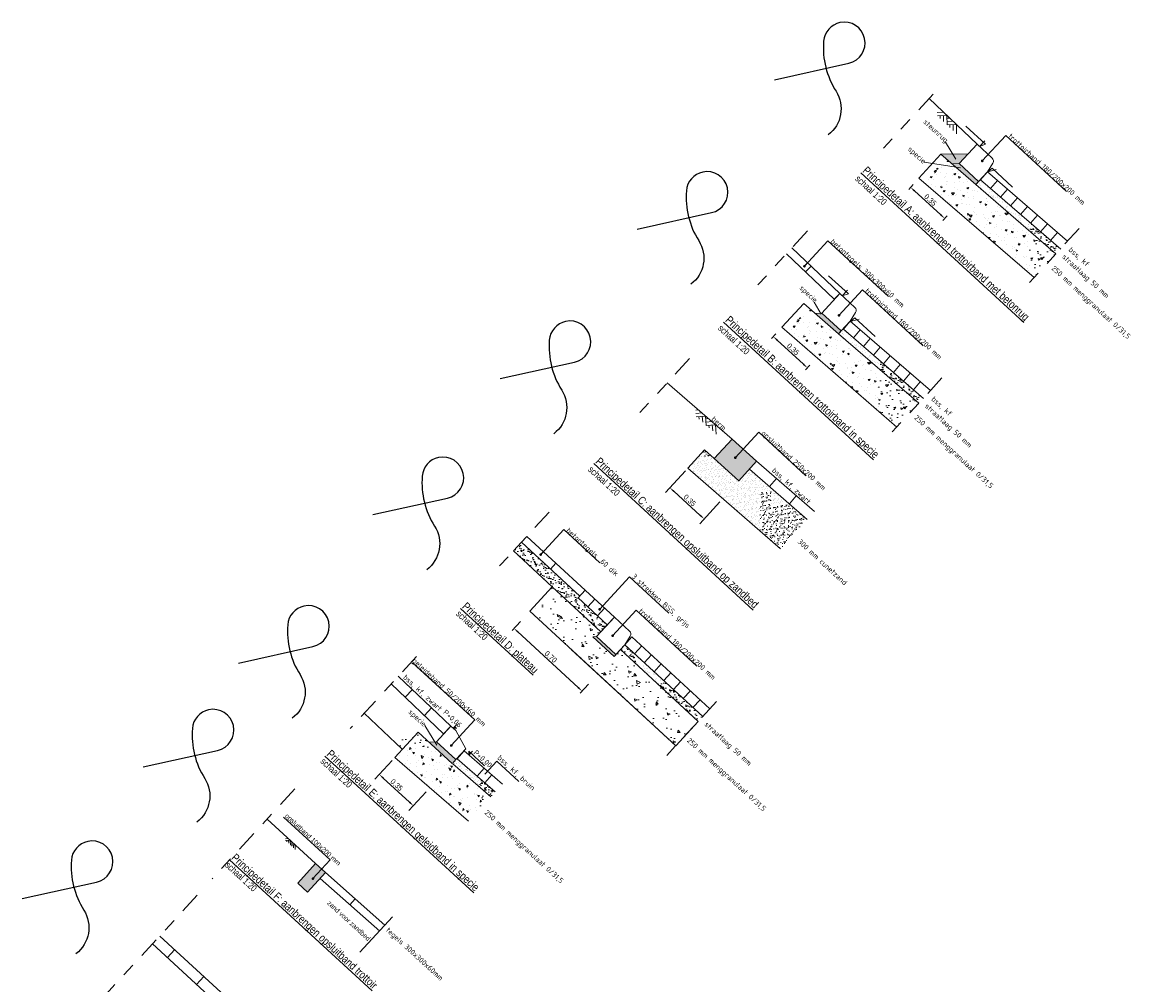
# Model space of a CAD drawing. Header units: metres. Extents: x 111546 to 149831, y 498798 to 507863.
# Tile 69 of 256: x 113059 to 113067, y 500824 to 500831. Entities that reach past the tile are written whole.
import ezdxf

# ---------------------------------------------------------------- set-up
doc = ezdxf.new("R2010")
doc.units = ezdxf.units.M
for name, pattern in [('CENTER', [50.8, 31.75, -6.35, 6.35, -6.35]), ('DASHDOT', [25.4, 12.7, -6.35, 0, -6.35]), ('DASHED', [19.05, 12.7, -6.35])]:
    doc.linetypes.add(name, pattern=pattern)
for name, color, linetype, lineweight in [('0-details-principe', 7, 'Continuous', 15), ('3-nw-mat-arcering', 7, 'Continuous', 5), ('3-nw-materiaal scheiding-asfalt', 7, 'DASHED', 15)]:
    doc.layers.add(name, color=color, linetype=linetype, lineweight=lineweight)
doc.layers.add('temp', color=7, linetype='Continuous')
doc.styles.add('Style-isocp', font='isocp.shx')
doc.styles.add('Zaanstad', font='ARIALN.TTF')
doc.dimstyles.new('1-20', dxfattribs={"dimtxt": 0.04, "dimasz": 0.04, "dimexe": 0.02, "dimexo": 0.02, "dimgap": 0.01, "dimtad": 1, "dimzin": 0, "dimdsep": 46, "dimtxsty": 'Zaanstad', "dimcen": 0, "dimclrd": 256, "dimclre": 256, "dimclrt": 256, "dimadec": 0, "dimazin": 0, "dimtfac": 1, "dimtofl": 0, "dimtmove": 0, "dimatfit": 3, "dimfxl": 1, "dimtfill": 1, "dimtolj": 1, "dimtzin": 0, "dimlwd": -1, "dimlwe": -1, "dimarcsym": 0})
doc.dimstyles.new('1-200', dxfattribs={"dimtxt": 0.4, "dimasz": 0.4, "dimexe": 0.2, "dimexo": 0.2, "dimgap": 0.1, "dimtad": 1, "dimzin": 0, "dimdsep": 46, "dimtxsty": 'Zaanstad', "dimcen": 0, "dimclrd": 256, "dimclre": 256, "dimclrt": 256, "dimadec": 0, "dimazin": 0, "dimtfac": 1, "dimtofl": 0, "dimtmove": 0, "dimatfit": 3, "dimfxl": 1, "dimtfill": 1, "dimtolj": 1, "dimtzin": 0, "dimlwd": -1, "dimlwe": -1, "dimarcsym": 0})
doc.dimstyles.new('1-50', dxfattribs={"dimtxt": 0.1, "dimasz": 0.1, "dimexe": 0.05, "dimexo": 0.05, "dimgap": 0.025, "dimtad": 1, "dimzin": 0, "dimdsep": 46, "dimtxsty": 'Zaanstad', "dimcen": 0, "dimclrd": 256, "dimclre": 256, "dimclrt": 256, "dimadec": 0, "dimazin": 0, "dimtfac": 1, "dimtofl": 0, "dimtmove": 0, "dimatfit": 3, "dimfxl": 1, "dimtfill": 1, "dimtolj": 1, "dimtzin": 0, "dimlwd": -1, "dimlwe": -1, "dimarcsym": 0})
pattern_1 = [(8.838779, (112328.760386, 501649.05667), (0.022069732, 0.0437120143), [0, -0.038608, 0, -0.04318, 0, -0.041275]), (338.838779, (112328.760386, 501649.05667), (0.0738254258, 0.0413388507), [0, -0.020828, 0, -0.034798, 0, -0.013335]), (298.838779, (112328.732972, 501649.071657), (0.0694762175, -0.0378122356), [0, -0.0127, 0, -0.04572, 0, -0.05969]), (288.838779, (112328.73297, 501649.071657), (0.0776922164, -0.017061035), [0, -0.00635, 0, -0.029972, 0, -0.03429])]

# ---------------------------------------------------------------- blocks, each defined once
blk = doc.blocks.new('*D1362')
at = {"layer": '0-details-principe', "transparency": 16777216}
for p, q in [((113063.8233, 500827.5812), (113063.6725, 500827.4153)), ((113063.7357, 500827.4254), (113063.9357, 500827.2437)), ((113064.0825, 500827.3458), (113063.9317, 500827.1798))]:
    blk.add_line(p, q, dxfattribs=at)
for points in [[(113063.7402, 500827.4303), (113063.7313, 500827.4204), (113063.7061, 500827.4523)], [(113063.9402, 500827.2486), (113063.9313, 500827.2388), (113063.9654, 500827.2168)]]:
    blk.add_solid(points, dxfattribs=at)
at = {"layer": 'Defpoints', "color": 0, "transparency": 16777216}
for p in [(113063.8569, 500827.6182), (113064.1161, 500827.3828), (113063.9654, 500827.2168)]:
    blk.add_point(p, dxfattribs=at)
at = {"layer": '0-details-principe', "transparency": 16777216, "insert": (113063.8562, 500827.3571), "char_height": 0.04, "attachment_point": 5, "rotation": 317.74969, "style": 'Zaanstad', "bg_fill": 3, "box_fill_scale": 1.1, "bg_fill_color": 256, "bg_fill_true_color": 13158600, "bg_fill_transparency": 0}
blk.add_mtext('\\A1;0.35', dxfattribs=at)
blk = doc.blocks.new('*D1398')
at = {"layer": '0-details-principe', "transparency": 16777216}
for p, q in [((113064.5075, 500828.6163), (113064.4743, 500828.5803)), ((113064.5173, 500828.5679), (113064.716, 500828.3852)), ((113064.7651, 500828.3795), (113064.732, 500828.3434))]:
    blk.add_line(p, q, dxfattribs=at)
at = {"layer": '0-details-principe', "linetype": 'Continuous', "transparency": 16777216}
for points in [[(113064.5218, 500828.5728), (113064.5128, 500828.563), (113064.4878, 500828.595)], [(113064.7206, 500828.3901), (113064.7115, 500828.3803), (113064.7455, 500828.3581)]]:
    blk.add_solid(points, dxfattribs=at)
at = {"layer": 'Defpoints', "color": 0, "linetype": 'Continuous', "transparency": 16777216}
for p in [(113064.521, 500828.6311), (113064.7455, 500828.3581), (113064.7787, 500828.3942)]:
    blk.add_point(p, dxfattribs=at)
at = {"layer": '0-details-principe', "color": 7, "linetype": 'Continuous', "transparency": 16777216, "insert": (113064.6372, 500828.499), "char_height": 0.04, "attachment_point": 5, "rotation": 317.40965, "style": 'Zaanstad', "bg_fill": 3, "box_fill_scale": 1.1, "bg_fill_color": 256, "bg_fill_true_color": 13158600, "bg_fill_transparency": 0}
blk.add_mtext('\\A1;0.35', dxfattribs=at)
blk = doc.blocks.new('*D1397')
at = {"layer": '0-details-principe', "transparency": 16777216}
for p, q in [((113062.5767, 500826.4429), (113062.5141, 500826.3749)), ((113063.013, 500825.9423), (113062.557, 500826.3625)), ((113063.0915, 500825.9685), (113063.0288, 500825.9005))]:
    blk.add_line(p, q, dxfattribs=at)
at = {"layer": '0-details-principe', "linetype": 'Continuous', "transparency": 16777216}
for points in [[(113062.5616, 500826.3674), (113062.5525, 500826.3576), (113062.5276, 500826.3896)], [(113063.0175, 500825.9472), (113063.0085, 500825.9374), (113063.0424, 500825.9152)]]:
    blk.add_solid(points, dxfattribs=at)
at = {"layer": 'Defpoints', "color": 0, "linetype": 'Continuous', "transparency": 16777216}
for p in [(113062.5903, 500826.4576), (113062.5276, 500826.3896), (113063.1051, 500825.9832)]:
    blk.add_point(p, dxfattribs=at)
at = {"layer": '0-details-principe', "color": 7, "linetype": 'Continuous', "transparency": 16777216, "insert": (113062.8056, 500826.1748), "char_height": 0.04, "attachment_point": 5, "rotation": 317.33878, "style": 'Zaanstad', "bg_fill": 3, "box_fill_scale": 1.1, "bg_fill_color": 256, "bg_fill_true_color": 13158600, "bg_fill_transparency": 0}
blk.add_mtext('\\A1;0.70', dxfattribs=at)
blk = doc.blocks.new('*D1401')
at = {"layer": '0-details-principe', "transparency": 16777216}
for p, q in [((113065.5453, 500829.7433), (113065.5126, 500829.7075)), ((113065.5557, 500829.6954), (113065.7542, 500829.5145)), ((113065.8029, 500829.5085), (113065.7703, 500829.4727))]:
    blk.add_line(p, q, dxfattribs=at)
at = {"layer": '0-details-principe', "linetype": 'Continuous', "transparency": 16777216}
for points in [[(113065.5602, 500829.7003), (113065.5512, 500829.6905), (113065.5261, 500829.7223)], [(113065.7587, 500829.5194), (113065.7497, 500829.5095), (113065.7838, 500829.4875)]]:
    blk.add_solid(points, dxfattribs=at)
at = {"layer": 'Defpoints', "color": 0, "linetype": 'Continuous', "transparency": 16777216}
for p in [(113065.5587, 500829.7581), (113065.7838, 500829.4875), (113065.8164, 500829.5233)]:
    blk.add_point(p, dxfattribs=at)
at = {"layer": '0-details-principe', "color": 7, "linetype": 'Continuous', "transparency": 16777216, "insert": (113065.6754, 500829.6274), "char_height": 0.04, "attachment_point": 5, "rotation": 317.66112, "style": 'Zaanstad', "bg_fill": 3, "box_fill_scale": 1.1, "bg_fill_color": 256, "bg_fill_true_color": 13158600, "bg_fill_transparency": 0}
blk.add_mtext('\\A1;0.35', dxfattribs=at)
blk = doc.blocks.new('*D1402')
at = {"layer": '0-details-principe', "transparency": 16777216}
for p, q in [((113061.6065, 500825.3919), (113061.4754, 500825.2492)), ((113061.7375, 500825.0763), (113061.5387, 500825.259)), ((113061.8642, 500825.1551), (113061.7331, 500825.0124))]:
    blk.add_line(p, q, dxfattribs=at)
for points in [[(113061.5432, 500825.2639), (113061.5342, 500825.2541), (113061.5092, 500825.286)], [(113061.742, 500825.0812), (113061.7329, 500825.0713), (113061.7669, 500825.0492)]]:
    blk.add_solid(points, dxfattribs=at)
at = {"layer": 'Defpoints', "color": 0, "transparency": 16777216}
for p in [(113061.6404, 500825.4287), (113061.5092, 500825.286), (113061.8981, 500825.1919)]:
    blk.add_point(p, dxfattribs=at)
at = {"layer": '0-details-principe', "transparency": 16777216, "insert": (113061.6402, 500825.2069), "char_height": 0.04, "attachment_point": 5, "rotation": 317.41437, "style": 'Zaanstad', "bg_fill": 3, "box_fill_scale": 1.1, "bg_fill_color": 256, "bg_fill_true_color": 13158600, "bg_fill_transparency": 0}
blk.add_mtext('\\A1;0.35', dxfattribs=at)

msp = doc.modelspace()

# ---------------------------------------------------------------- hatches: boundary and pattern name
at = {"layer": '0-details-principe', "linetype": 'Continuous'}
for color, points in [(8, [(113065.9604, 500829.9755), (113065.7549, 500829.9732), (113065.8403, 500829.8994), (113065.8931, 500829.9017), (113065.8928, 500829.902), (113065.8927, 500829.9021)]), (8, [(113066.0402, 500829.7664), (113065.8929, 500829.9017), (113065.8403, 500829.8994), (113066.0197, 500829.7442)]), (8, [(113065.0024, 500828.6373), (113064.8551, 500828.7726), (113064.8025, 500828.7703), (113064.9819, 500828.6151)]), (256, [(113062.0816, 500825.6492), (113062.0964, 500825.6356), (113062.0681, 500825.6344)]), (8, [(113061.9415, 500825.5334), (113062.0889, 500825.3982), (113062.0628, 500825.3679), (113061.885, 500825.531)]), (256, [(113062.2005, 500825.4471), (113062.1857, 500825.4606), (113062.1869, 500825.4323)])]:
    msp.add_hatch(color=color, dxfattribs=at).paths.add_polyline_path(points)
h = msp.add_hatch(dxfattribs=at)
h.set_pattern_fill('AVH-HALFVERHARDING', color=256, scale=0.02, angle=-42.57854, style=0, pattern_type=2)
h.set_pattern_definition([(7.42146, (113047.62539, 500798.18868), (0.09713936, -0.1063012), [0.015, -0.165]), (312.42146, (113047.6254, 500798.18868), (0.08135275, 0.12955125), [0.012, -0.132]), (57.87286, (113047.63349, 500798.17983), (0.17849213, 0.0232499), [0.01274804, -0.1402284]), (3.60566, (113047.65246, 500798.21814), (0.1347747, -0.1687951), [0.0225, -0.2475]), (54.05706, (113047.66369, 500798.20407), (0.2694656, 0.0169798), [0.019122, -0.2103426]), (308.60566, (113047.65246, 500798.21814), (0.2694655, 0.01698), [0.018, -0.198]), (338.42146, (113047.66042, 500798.19724), (0.03342416, -0.14006722), [0.015, -0.165]), (283.42146, (113047.66042, 500798.19724), (0.1339604, 0.0738675), [0.012, -0.132]), (28.87286, (113047.6632, 500798.18557), (0.1673845, -0.06619987), [0.01274804, -0.1402284]), (354.92146, (113047.625394, 500798.188685), (0.046838, 0.04737984), [0, -0.1304, 0, -0.134, 0, -0.1325]), (324.92146, (113047.625394, 500798.188685), (0.09211409, 0.02248647), [0, -0.0764, 0, -0.1274, 0, -0.0505]), (284.92146, (113047.59255, 500798.21886), (0.07556396, -0.07555854), [0, -0.05, 0, -0.156, 0, -0.207]), (274.92146, (113047.57783, 500798.23239), (0.0994321, -0.0641743), [0, -0.065, 0, -0.1036, 0, -0.147])])
h.paths.add_polyline_path([(113066.4591, 500829.0401), (113066.625, 500829.2206), (113066.0197, 500829.7442), (113066.016, 500829.7473), (113066.0098, 500829.7527), (113065.7927, 500829.9405), (113065.6276, 500829.7614)])
h = msp.add_hatch(dxfattribs=at)
h.set_pattern_fill('AR-SAND', scale=0.001, angle=-42.6426, style=0)
h.set_pattern_definition([(8.838779, (112332.975895, 501653.638616), (0.022069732, 0.0437120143), [0, -0.038608, 0, -0.04318, 0, -0.041275]), (338.838779, (112332.975895, 501653.638616), (0.0738254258, 0.0413388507), [0, -0.020828, 0, -0.034798, 0, -0.013335]), (298.838779, (112332.94848, 501653.6536), (0.0694762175, -0.0378122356), [0, -0.0127, 0, -0.04572, 0, -0.05969]), (288.838779, (112332.94848, 501653.6536), (0.0776922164, -0.017061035), [0, -0.00635, 0, -0.029972, 0, -0.03429])])
h.paths.add_polyline_path([(113066.625, 500829.2206), (113066.6588, 500829.2574), (113066.0553, 500829.7795), (113066.1077, 500829.84), (113066.0197, 500829.7442)])
h = msp.add_hatch(dxfattribs=at)
h.set_pattern_fill('AVH-HALFVERHARDING', color=256, scale=0.02, angle=-42.57854, style=0, pattern_type=2)
h.set_pattern_definition([(7.42146, (113046.58765, 500797.05958), (0.09713936, -0.1063012), [0.015, -0.165]), (312.42146, (113046.58765, 500797.05958), (0.08135275, 0.12955125), [0.012, -0.132]), (57.87286, (113046.59574, 500797.05072), (0.17849213, 0.0232499), [0.01274804, -0.1402284]), (3.60566, (113046.61471, 500797.08903), (0.1347747, -0.1687951), [0.0225, -0.2475]), (54.05706, (113046.62594, 500797.07497), (0.2694656, 0.0169798), [0.019122, -0.2103426]), (308.60566, (113046.61471, 500797.08903), (0.2694655, 0.01698), [0.018, -0.198]), (338.42146, (113046.62267, 500797.06814), (0.03342416, -0.14006722), [0.015, -0.165]), (283.42146, (113046.62267, 500797.06814), (0.1339604, 0.0738675), [0.012, -0.132]), (28.87286, (113046.62546, 500797.05646), (0.1673845, -0.06619987), [0.01274804, -0.1402284]), (354.92146, (113046.58765, 500797.05958), (0.046838, 0.04737984), [0, -0.1304, 0, -0.134, 0, -0.1325]), (324.92146, (113046.58765, 500797.05958), (0.09211409, 0.02248647), [0, -0.0764, 0, -0.1274, 0, -0.0505]), (284.92146, (113046.55481, 500797.089754), (0.07556396, -0.07555854), [0, -0.05, 0, -0.156, 0, -0.207]), (274.92146, (113046.54008, 500797.10329), (0.0994321, -0.0641743), [0, -0.065, 0, -0.1036, 0, -0.147])])
h.paths.add_polyline_path([(113065.4214, 500827.911), (113065.5872, 500828.0915), (113064.9819, 500828.6151), (113064.9783, 500828.6182), (113064.9721, 500828.6236), (113064.7549, 500828.8114), (113064.5899, 500828.6323)])
h = msp.add_hatch(dxfattribs=at)
h.set_pattern_fill('AR-SAND', scale=0.001, angle=-42.6426, style=0)
h.set_pattern_definition([(8.838779, (112331.93815, 501652.50951), (0.022069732, 0.0437120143), [0, -0.038608, 0, -0.04318, 0, -0.041275]), (338.838779, (112331.93815, 501652.50951), (0.0738254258, 0.0413388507), [0, -0.020828, 0, -0.034798, 0, -0.013335]), (298.838779, (112331.910737, 501652.524494), (0.0694762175, -0.0378122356), [0, -0.0127, 0, -0.04572, 0, -0.05969]), (288.838779, (112331.91074, 501652.524494), (0.0776922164, -0.017061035), [0, -0.00635, 0, -0.029972, 0, -0.03429])])
h.paths.add_polyline_path([(113065.5872, 500828.0915), (113065.6211, 500828.1283), (113065.0176, 500828.6503), (113065.0699, 500828.7109), (113064.9819, 500828.6151)])
at = {"layer": '0-details-principe'}
h = msp.add_hatch(dxfattribs=at)
h.set_pattern_fill('AVH-ZAND_OPHOOGZAND', color=256, scale=0.02, angle=46.98606, style=0, pattern_type=2)
h.set_pattern_definition([(84.48606, (113068.132013, 500820.352966), (-0.02903685, 0.02536747), [0, -0.0304, 0, -0.034, 0, -0.0325]), (54.48606, (113068.132013, 500820.352966), (-0.01712437, 0.0643848), [0, -0.0164, 0, -0.0274, 0, -0.0105]), (14.48606, (113068.115232, 500820.33498), (0.04240512, 0.04561765), [0, -0.01, 0, -0.036, 0, -0.047]), (4.48606, (113068.11523, 500820.33498), (0.02817926, 0.05593545), [0, -0.005, 0, -0.0236, 0, -0.027])])
h.paths.add_polyline_path([(113064.5423, 500826.9908), (113064.7444, 500827.2127), (113064.3089, 500827.5919), (113064.2269, 500827.5044), (113063.9681, 500827.7401), (113063.8415, 500827.6011)])
at = {"layer": '0-details-principe', "linetype": 'Continuous'}
h = msp.add_hatch(dxfattribs=at)
h.set_pattern_fill('AVH-GRANULAAT_PUIN', color=256, scale=0.01, angle=-42.66122, style=0)
h.set_pattern_definition([(336.7194, (113091.78711, 500836.19693), (0.043874, -0.2114976), [0.0225, -0.2475]), (281.7194, (113091.78711, 500836.19693), (0.204143, 0.1047839), [0.018, -0.198]), (27.1704, (113091.79077, 500836.1793), (0.2480161, -0.1067151), [0.0191221, -0.210343]), (332.9036, (113091.84458, 500836.2142), (0.0445524, -0.3209222), [0.03375, -0.37125]), (23.355, (113091.8483, 500836.18744), (0.3605474, -0.184474), [0.028683, -0.315514]), (277.9034, (113091.84458, 500836.2142), (0.3605474, -0.184474), [0.027, -0.297]), (307.7194, (113091.83884, 500836.18114), (-0.064163, -0.2062505), [0.0225, -0.2475]), (252.7194, (113091.83884, 500836.18114), (0.2293477, -0.0073244), [0.018, -0.198]), (358.1708, (113091.8335, 500836.16395), (0.1651848, -0.2135746), [0.0191221, -0.210343]), (324.21938, (113091.78711, 500836.19693), (0.09669572, 0.02523678), [0, -0.1956, 0, -0.201, 0, -0.19875]), (294.21938, (113091.78711, 500836.19693), (0.13602572, -0.04154467), [0, -0.1146, 0, -0.1911, 0, -0.07575]), (254.21938, (113091.767866, 500836.261), (0.03959131, -0.15532317), [0, -0.075, 0, -0.234, 0, -0.3105]), (244.2194, (113091.75924, 500836.28973), (0.079094, -0.15892004), [0, -0.0975, 0, -0.1554, 0, -0.2205])])
h.paths.add_polyline_path([(113063.7504, 500825.503), (113063.9198, 500825.6868), (113063.3315, 500826.229), (113063.2841, 500826.1775), (113063.1223, 500826.3266), (113063.1506, 500826.3277), (113063.1844, 500826.3645), (113062.8167, 500826.7033), (113062.6473, 500826.5195)])
edge = h.paths.add_edge_path()
edge.add_line((113062.9609, 500826.2305), (113063.7504, 500825.503))
h = msp.add_hatch(dxfattribs=at)
h.set_pattern_fill('AR-SAND', scale=0.001, angle=-42.6426, style=0)
h.set_pattern_definition(pattern_1)
h.paths.add_polyline_path([(113063.9172, 500825.6892), (113063.9522, 500825.725), (113063.3654, 500826.2657), (113063.4196, 500826.3246), (113063.3286, 500826.2316)])
at = {"layer": '0-details-principe'}
h = msp.add_hatch(dxfattribs=at)
h.set_pattern_fill('AVH-HALFVERHARDING', color=256, scale=0.02, angle=59.73613, style=0, pattern_type=2)
h.set_pattern_definition([(109.73613, (113088.11557, 500807.53977), (0.08313738, 0.11757626), [0.015, -0.165]), (54.73613, (113088.11557, 500807.53977), (-0.1439214, 0.05185014), [0.012, -0.132]), (160.18753, (113088.1225, 500807.54957), (-0.06078386, 0.16942645), [0.01274804, -0.1402284]), (105.9203, (113088.08102, 500807.55993), (0.1361665, 0.1676743), [0.0225, -0.2475]), (156.3717, (113088.09237, 500807.5739), (-0.0740609, 0.259644), [0.019122, -0.2103426]), (50.9203, (113088.08102, 500807.55993), (-0.0740611, 0.2596439), [0.018, -0.198]), (80.73613, (113088.09974, 500807.57216), (0.1297157, 0.0625287), [0.015, -0.165]), (25.73613, (113088.09974, 500807.57216), (-0.100739, 0.1151236), [0.012, -0.132]), (131.18753, (113088.11055, 500807.57737), (0.0289768, 0.1776523), [0.01274804, -0.1402284]), (97.23613, (113088.11557, 500807.53977), (-0.05627931, 0.0356551), [0, -0.1304, 0, -0.134, 0, -0.1325]), (67.23613, (113088.11557, 500807.53977), (-0.04161522, 0.08519871), [0, -0.0764, 0, -0.1274, 0, -0.0505]), (27.23613, (113088.09309, 500807.501247), (0.05770369, 0.08994048), [0, -0.05, 0, -0.156, 0, -0.207]), (17.23613, (113088.08301, 500807.48397), (0.0414908, 0.1108314), [0, -0.065, 0, -0.1036, 0, -0.147])])
h.paths.add_polyline_path([(113062.3525, 500825.1167), (113062.1834, 500824.9324), (113061.5898, 500825.4472), (113061.7664, 500825.6398), (113062.0293, 500825.3986), (113062.0619, 500825.3687)])
h = msp.add_hatch(dxfattribs=at)
h.set_pattern_fill('AVH-ZAND_OPHOOGZAND', color=256, scale=0.02, angle=46.65956, style=0, pattern_type=2)
h.set_pattern_definition([(84.15956, (113067.045425, 500818.224138), (-0.02889182, 0.02553252), [0, -0.0304, 0, -0.034, 0, -0.0325]), (54.15956, (113067.045425, 500818.22414), (-0.0167572, 0.06448134), [0, -0.0164, 0, -0.0274, 0, -0.0105]), (14.15956, (113067.02854, 500818.206246), (0.04266438, 0.04537527), [0, -0.01, 0, -0.036, 0, -0.047]), (4.15956, (113067.02854, 500818.206246), (0.02849754, 0.05577396), [0, -0.005, 0, -0.0236, 0, -0.027])])
h.paths.add_polyline_path([(113062.3863, 500825.1536), (113062.3525, 500825.1167), (113062.0635, 500825.3673), (113062.0974, 500825.4041)])
at = {"layer": '3-nw-mat-arcering', "ltscale": 0.02}
h = msp.add_hatch(color=254, dxfattribs=at)
h.dxf.hatch_style = 1
h.paths.add_polyline_path([(113061.0278, 500824.6121), (113060.8925, 500824.4648), (113060.9661, 500824.3972), (113061.1014, 500824.5444)])

# ---------------------------------------------------------------- linework, layer by layer
at = {"layer": '0-details-principe', "linetype": 'CENTER', "ltscale": 0.005}
for p, q in [((113065.6958, 500830.4263), (113065.321, 500830.0184)), ((113064.7459, 500829.3928), (113064.3711, 500828.985)), ((113066.8003, 500829.4114), (113066.4255, 500829.0035)), ((113063.8544, 500828.4284), (113063.4796, 500828.0205)), ((113065.7625, 500828.2823), (113065.3878, 500827.8744)), ((113062.7937, 500827.2686), (113062.4184, 500826.8613)), ((113061.7914, 500826.1781), (113061.2898, 500825.6333)), ((113064.0574, 500825.8361), (113063.6821, 500825.4288)), ((113060.8702, 500825.1768), (113060.2458, 500824.4975))]:
    msp.add_line(p, q, dxfattribs=at)
at = {"layer": '0-details-principe', "linetype": 'Continuous'}
for p, q in [((113066.0553, 500829.7795), (113066.6606, 500829.2558)), ((113066.1077, 500829.84), (113066.713, 500829.3164)), ((113066.0197, 500829.7442), (113066.625, 500829.2206)), ((113065.0699, 500828.7109), (113065.6752, 500828.1872)), ((113064.9819, 500828.6151), (113065.5872, 500828.0915)), ((113065.0176, 500828.6503), (113065.6229, 500828.1267)), ((113063.3654, 500826.2657), (113063.954, 500825.7234)), ((113063.4196, 500826.3246), (113064.0082, 500825.7822)), ((113062.9609, 500826.2305), (113063.7504, 500825.503)), ((113063.3315, 500826.229), (113063.9172, 500825.6892))]:
    msp.add_line(p, q, dxfattribs=at)
at = {"layer": '0-details-principe'}
for p, q in [((113062.0497, 500825.6513), (113061.6526, 500826.0292)), ((113061.9945, 500825.5934), (113061.5985, 500825.9702)), ((113061.7599, 500825.9271), (113061.7048, 500825.8691)), ((113061.9048, 500825.7892), (113061.8496, 500825.7312)), ((113062.0497, 500825.6513), (113061.9945, 500825.5934)), ((113062.0889, 500825.3982), (113062.0619, 500825.3687))]:
    msp.add_line(p, q, dxfattribs=at)
at = {"layer": '0-details-principe', "color": 4, "linetype": 'DASHDOT', "ltscale": 0.3}
msp.add_line((113061.6089, 500824.2102), (113061.3625, 500823.9421), dxfattribs=at)
at = {"layer": '0-details-principe', "linetype": 'Continuous'}
for points in [[(113065.6666, 500830.3946), (113066.028, 500830.0489)], [(113065.7736, 500830.2904), (113065.7279, 500830.2891)], [(113065.7993, 500830.2661), (113065.7286, 500830.2641)], [(113065.7493, 500830.2647), (113065.7499, 500830.244)], [(113065.7743, 500830.2654), (113065.7756, 500830.2197)], [(113065.7993, 500830.2661), (113065.8013, 500830.1954)], [(113065.8206, 500830.246), (113065.7999, 500830.2454)], [(113065.8463, 500830.2217), (113065.8006, 500830.2204)], [(113065.872, 500830.1974), (113065.8013, 500830.1954)], [(113065.822, 500830.196), (113065.8226, 500830.1753)], [(113065.847, 500830.1967), (113065.8483, 500830.151)], [(113065.872, 500830.1974), (113065.874, 500830.1267)], [(113065.867, 500829.9355), (113065.7902, 500830.0648)], [(113066.028, 500830.0489), (113065.8927, 500829.9021), (113066.0399, 500829.7664)], [(113066.0399, 500829.7664), (113066.0197, 500829.7442), (113065.7549, 500829.9732), (113065.5888, 500829.7929), (113066.4591, 500829.0401)], [(113065.9044, 500829.8688), (113065.6282, 500829.9119)], [(113065.8929, 500829.9017), (113065.8403, 500829.8994)], [(113066.1077, 500829.84), (113066.0197, 500829.7442)], [(113066.1077, 500829.84), (113066.0553, 500829.7795)], [(113066.1833, 500829.7745), (113066.1309, 500829.714)], [(113066.2589, 500829.7091), (113066.2066, 500829.6486)], [(113066.3345, 500829.6437), (113066.2822, 500829.5832)], [(113066.4102, 500829.5783), (113066.3578, 500829.5178)], [(113066.4858, 500829.5129), (113066.4335, 500829.4523)], [(113066.5614, 500829.4474), (113066.5091, 500829.3869)], [(113066.6371, 500829.382), (113066.5847, 500829.3215)], [(113064.5889, 500829.2207), (113064.9488, 500828.8764)], [(113064.6289, 500829.2655), (113064.9903, 500828.9198)], [(113064.7735, 500829.1272), (113064.732, 500829.0838)], [(113064.9903, 500828.9198), (113064.855, 500828.7729), (113065.0021, 500828.6373)], [(113064.9903, 500828.9198), (113064.9488, 500828.8764)], [(113065.0021, 500828.6373), (113064.9819, 500828.6151), (113064.7182, 500828.8453), (113064.5521, 500828.6651), (113065.4214, 500827.911)], [(113064.8496, 500828.7635), (113064.7967, 500828.8549)], [(113064.8551, 500828.7726), (113064.8025, 500828.7703)], [(113065.0699, 500828.7109), (113064.9819, 500828.6151)], [(113065.0699, 500828.7109), (113065.0176, 500828.6503)], [(113065.1455, 500828.6454), (113065.0932, 500828.5849)], [(113065.2212, 500828.58), (113065.1688, 500828.5195)], [(113065.2968, 500828.5146), (113065.2445, 500828.4541)], [(113065.3724, 500828.4492), (113065.3201, 500828.3887)], [(113065.4481, 500828.3837), (113065.3957, 500828.3232)], [(113065.5237, 500828.3183), (113065.4714, 500828.2578)], [(113065.5993, 500828.2529), (113065.547, 500828.1924)], [(113063.9221, 500828.0408), (113063.9015, 500828.0393)], [(113063.9489, 500828.0177), (113063.9033, 500828.0144)], [(113063.9756, 500827.9945), (113063.9051, 500827.9894)], [(113063.9257, 500827.9909), (113063.9272, 500827.9703)], [(113063.9507, 500827.9927), (113063.954, 500827.9471)], [(113063.9756, 500827.9945), (113063.9807, 500827.924)], [(113063.9977, 500827.9754), (113063.9771, 500827.9739)], [(113064.0245, 500827.9523), (113063.9789, 500827.949)], [(113064.0512, 500827.9291), (113063.9807, 500827.924)], [(113064.0014, 500827.9255), (113064.0029, 500827.9049)], [(113064.0263, 500827.9273), (113064.0296, 500827.8817)], [(113064.0512, 500827.9291), (113064.0563, 500827.8586)], [(113062.6242, 500827.0847), (113062.5836, 500827.0406)], [(113063.0248, 500826.634), (113062.5836, 500827.0406)], [(113063.2861, 500826.4748), (113062.6242, 500827.0847)], [(113062.8449, 500826.8814), (113062.8042, 500826.8373)], [(113063.0655, 500826.6781), (113063.0115, 500826.6196)], [(113063.0115, 500826.6196), (113063.2321, 500826.4163)], [(113063.139, 500826.6103), (113063.0851, 500826.5518)], [(113063.2125, 500826.5426), (113063.1586, 500826.484)], [(113063.2861, 500826.4748), (113063.1507, 500826.3276), (113063.2978, 500826.1924)], [(113063.2861, 500826.4748), (113063.2321, 500826.4163)], [(113063.2841, 500826.1775), (113063.1223, 500826.3266)], [(113063.3654, 500826.2657), (113063.2977, 500826.1921)], [(113063.3654, 500826.2657), (113063.3315, 500826.229)], [(113063.4196, 500826.3246), (113063.3654, 500826.2657)], [(113063.4931, 500826.2568), (113063.4389, 500826.198)], [(113063.5667, 500826.189), (113063.5125, 500826.1302)], [(113063.6402, 500826.1213), (113063.586, 500826.0624)], [(113063.7138, 500826.0535), (113063.6595, 500825.9947)], [(113063.7873, 500825.9857), (113063.7331, 500825.9269)], [(113063.8608, 500825.918), (113063.8066, 500825.8591)], [(113063.9344, 500825.8502), (113063.8802, 500825.7914)], [(113062.0952, 500825.6639), (113062.0681, 500825.6344)], [(113062.0681, 500825.6344), (113062.0964, 500825.6356)], [(113062.1869, 500825.4323), (113062.1857, 500825.4606)], [(113062.1857, 500825.4606), (113062.3052, 500825.3507)], [(113062.214, 500825.4618), (113062.1869, 500825.4323)], [(113062.3062, 500825.2883), (113062.3967, 500825.3866)], [(113062.5647, 500825.2321), (113062.3967, 500825.3866)], [(113060.3488, 500823.4957), (113059.795, 500824.006)], [(113060.403, 500823.5545), (113059.8492, 500824.0649)], [(113059.9076, 500823.9023), (113059.9618, 500823.9611)], [(113060.1282, 500823.699), (113060.1824, 500823.7578)]]:
    msp.add_lwpolyline(points, dxfattribs=at)
at = {"layer": '0-details-principe', "ltscale": 0.005}
for points in [[(113065.9436, 500830.1842), (113066.0933, 500830.0478), (113066.0475, 500830.0314), (113066.0863, 500830.0735)], [(113066.2961, 500829.7234), (113066.1424, 500829.8666), (113066.1089, 500829.8388), (113066.174, 500829.8566)], [(113064.9058, 500829.0551), (113065.0556, 500828.9187), (113065.0098, 500828.9023), (113065.0486, 500828.9444)], [(113065.2583, 500828.5943), (113065.1046, 500828.7375), (113065.0712, 500828.7097), (113065.1363, 500828.7275)]]:
    msp.add_lwpolyline(points, dxfattribs=at)
for points in [[(113066.1426, 500829.9437), (113066.0283, 500830.049), (113065.8928, 500829.902), (113066.0399, 500829.7664), (113066.1077, 500829.84), (113066.1479, 500829.906, 0.357511), (113066.1426, 500829.9437)], [(113065.1049, 500828.8146), (113064.9906, 500828.9199), (113064.8551, 500828.7728), (113065.0021, 500828.6373), (113065.0699, 500828.7109), (113065.1102, 500828.7769, 0.357511), (113065.1049, 500828.8146)], [(113063.4007, 500826.3696), (113063.2864, 500826.4749), (113063.1509, 500826.3278), (113063.2979, 500826.1923), (113063.3657, 500826.2658), (113063.406, 500826.3319, 0.357511), (113063.4007, 500826.3696)]]:
    msp.add_lwpolyline(points, format="xyb", dxfattribs=at)
at = {"layer": '0-details-principe'}
for points in [[(113064.1767, 500827.8206), (113063.6859, 500828.2451)], [(113064.5423, 500826.9908), (113063.8415, 500827.6011), (113063.9681, 500827.7401), (113064.042, 500827.6727)], [(113064.7982, 500827.2718), (113064.3614, 500827.6522)], [(113064.7444, 500827.2127), (113064.3089, 500827.5919)], [(113064.4587, 500827.4614), (113064.5112, 500827.5218)], [(113064.6095, 500827.3301), (113064.662, 500827.3904)], [(113061.3958, 500825.7492), (113061.6827, 500825.4772)], [(113062.0612, 500825.3694), (113061.8032, 500825.6059), (113061.6266, 500825.4134), (113062.1834, 500824.9324)], [(113061.885, 500825.531), (113061.9415, 500825.5334)], [(113062.0974, 500825.4041), (113062.1498, 500825.4646)], [(113062.1498, 500825.4646), (113062.4404, 500825.2126)], [(113062.0646, 500825.3663), (113062.3525, 500825.1167)], [(113062.0974, 500825.4041), (113062.3863, 500825.1536)], [(113062.2485, 500825.2731), (113062.3009, 500825.3335)], [(113062.3071, 500825.2222), (113062.3595, 500825.2827)], [(113061.0278, 500824.6121), (113060.661, 500824.9492)], [(113060.8225, 500824.8008), (113060.7997, 500824.7998)], [(113060.8355, 500824.7888), (113060.8002, 500824.7873)], [(113060.8106, 500824.7878), (113060.811, 500824.7774)], [(113060.823, 500824.7883), (113060.824, 500824.7655)], [(113060.8355, 500824.7888), (113060.837, 500824.7535)], [(113060.8463, 500824.7789), (113060.836, 500824.7785)], [(113060.8593, 500824.767), (113060.8365, 500824.766)], [(113060.8723, 500824.755), (113060.837, 500824.7535)], [(113060.8474, 500824.7539), (113060.8478, 500824.7436)], [(113060.8599, 500824.7545), (113060.8608, 500824.7316)], [(113060.8723, 500824.755), (113060.8738, 500824.7197)], [(113061.5516, 500824.1478), (113061.1014, 500824.5444)], [(113061.5119, 500824.1028), (113061.0618, 500824.4994)], [(113061.3266, 500824.3461), (113061.2869, 500824.3011)]]:
    msp.add_lwpolyline(points, dxfattribs=at)
for points in [[(113064.2269, 500827.5044), (113064.042, 500827.6727), (113064.1767, 500827.8206), (113064.3615, 500827.6523)], [(113062.0889, 500825.3982), (113061.9415, 500825.5334), (113062.0497, 500825.6513), (113062.0865, 500825.6175), (113062.1633, 500825.4793)], [(113061.0278, 500824.6121), (113060.8925, 500824.4648), (113060.9661, 500824.3972), (113061.1014, 500824.5444)]]:
    msp.add_lwpolyline(points, close=True, dxfattribs=at)
at = {"layer": '0-details-principe', "linetype": 'Continuous'}
msp.add_lwpolyline([(113063.1506, 500826.3277), (113063.2976, 500826.1922), (113063.2841, 500826.1775), (113063.1223, 500826.3266), (113063.1506, 500826.3277)], close=True, dxfattribs=at)
at = {"layer": '0-details-principe', "flags": 128}
msp.add_lwpolyline([(113061.8538, 500825.6551), (113061.9438, 500825.5068)], dxfattribs=at)
at = {"layer": '0-details-principe', "linetype": 'CENTER', "ltscale": 0.005}
msp.add_lwpolyline([(113060.1322, 500824.3728), (113059.3792, 500823.5549)], dxfattribs=at)
at = {"layer": '3-nw-materiaal scheiding-asfalt', "ltscale": 0.02}
msp.add_lwpolyline([(113065.7549, 500829.9732), (113065.9606, 500829.9755)], dxfattribs=at)
at = {"layer": 'temp', "ltscale": 0.005}
for points in [[(113064.496, 500830.5356), (113065.0589, 500830.6605, 0.99752), (113064.9917, 500830.9672, 0.331315), (113064.8684, 500830.826, 0.162042), (113064.962, 500830.449, -0.389199), (113064.9027, 500830.1188, 1.020031)], [(113063.4582, 500829.4065), (113064.0212, 500829.5313, 0.99752), (113063.9539, 500829.8381, 0.331315), (113063.8306, 500829.6969, 0.162042), (113063.9243, 500829.3199, -0.389199), (113063.865, 500828.9897, 1.020031)], [(113062.422, 500828.2777), (113062.9849, 500828.4025, 0.99752), (113062.9177, 500828.7093, 0.331315), (113062.7944, 500828.5681, 0.162042), (113062.888, 500828.191, -0.389199), (113062.8287, 500827.8609, 1.020031)], [(113061.4611, 500827.2495), (113062.0241, 500827.3743, 0.99752), (113061.9568, 500827.6811, 0.331315), (113061.8335, 500827.5399, 0.162042), (113061.9272, 500827.1628, -0.389199), (113061.8679, 500826.8327, 1.020031)], [(113060.444, 500826.1269), (113061.0069, 500826.2517, 0.99752), (113060.9397, 500826.5585, 0.331315), (113060.8163, 500826.4172, 0.162042), (113060.91, 500826.0402, -0.389199), (113060.8507, 500825.7101, 1.020031)], [(113059.7233, 500825.3428), (113060.2862, 500825.4676, 0.99752), (113060.219, 500825.7744, 0.331315), (113060.0957, 500825.6331, 0.162042), (113060.1893, 500825.2561, -0.389199), (113060.1301, 500824.926, 1.020031)], [(113058.8089, 500824.348), (113059.3719, 500824.4729, 0.99752), (113059.3046, 500824.7797, 0.331315), (113059.1813, 500824.6384, 0.162042), (113059.2749, 500824.2614, -0.389199), (113059.2157, 500823.9312, 1.020031)]]:
    msp.add_lwpolyline(points, format="xyb", dxfattribs=at)

# ---------------------------------------------------------------- texts
at = {"layer": '0-details-principe', "linetype": 'Continuous'}
for s, height, rotation, style, p in [('steunrug', 0.04, 317.42146, 'Style-isocp', (113065.6183, 500830.2123)), ('trottoirband 180/200x200 mm', 0.04, 317.42146, 'Style-isocp', (113066.2602, 500830.1038)), ('specie', 0.04, 317.42146, 'Style-isocp', (113065.5019, 500830.0064)), ('%%UPrincipedetail A: aanbrengen trottoirband met betonrug', 0.06, 317.42146, 'Zaanstad', (113065.1579, 500829.842)), ('schaal 1:20', 0.05, 317.42146, 'Zaanstad', (113065.1024, 500829.7815)), ('betontegels 300x300x60 mm', 0.04, 317.42146, 'Style-isocp', (113064.9162, 500829.3083)), ('bss, kf', 0.04, 317.42146, 'Style-isocp', (113066.717, 500829.2468)), ('straatlaag 50 mm', 0.04, 317.42146, 'Style-isocp', (113066.6675, 500829.193)), ('250 mm menggranulaat 0/31,5', 0.04, 317.42146, 'Style-isocp', (113066.5874, 500829.1058)), ('specie', 0.04, 317.42146, 'Style-isocp', (113064.6822, 500828.9574)), ('trottoirband 180/200x200 mm', 0.04, 317.42146, 'Style-isocp', (113065.1774, 500828.9365)), ('schaal 1:20', 0.05, 317.42146, 'Zaanstad', (113064.0647, 500828.6524)), ('bss, kf', 0.04, 317.42146, 'Style-isocp', (113065.6792, 500828.1177)), ('straatlaag 50 mm', 0.04, 317.42146, 'Style-isocp', (113065.6298, 500828.0639)), ('berm', 0.04, 317.42146, 'Style-isocp', (113064.0168, 500827.9676)), ('250 mm menggranulaat 0/31,5', 0.04, 317.42146, 'Style-isocp', (113065.5496, 500827.9767)), ('opsluitband 250x200 mm', 0.04, 317.42146, 'Style-isocp', (113064.3933, 500827.8612)), ('schaal 1:20', 0.05, 317.42146, 'Zaanstad', (113063.0839, 500827.5841)), ('bss, kf, zwart', 0.04, 317.42146, 'Style-isocp', (113064.4741, 500827.5791)), ('betontegels, 60 dik', 0.04, 317.42146, 'Style-isocp', (113062.9188, 500827.125)), ('300 mm cunetzand', 0.04, 317.42146, 'Style-isocp', (113064.6691, 500827.0392)), ('3 strekken BSS, grijs', 0.04, 317.42146, 'Style-isocp', (113063.4145, 500826.7767)), ('schaal 1:20', 0.05, 317.42146, 'Zaanstad', (113062.0851, 500826.4939)), ('trottoirband 180/200x200 mm', 0.04, 317.42146, 'Style-isocp', (113063.4662, 500826.5159)), ('geleideband 50/200x160 mm', 0.04, 317.42146, 'Style-isocp', (113061.7542, 500826.1408)), ('bss, kf, zwart', 0.04, 317.42146, 'Style-isocp', (113061.6854, 500826.0146)), ('specie', 0.04, 317.42146, 'Style-isocp', (113061.7255, 500825.753)), ('P+0,06', 0.04, 317.42146, 'Style-isocp', (113061.988, 500825.7503)), ('straatlaag 50 mm', 0.04, 317.42146, 'Style-isocp', (113063.9634, 500825.6603)), ('250 mm menggranulaat 0/31,5', 0.04, 317.42146, 'Style-isocp', (113063.8311, 500825.5373)), ('P+0,00', 0.04, 317.42146, 'Style-isocp', (113062.2181, 500825.4456)), ('bss, kf, bruin', 0.04, 317.42146, 'Style-isocp', (113062.3985, 500825.4069)), ('schaal 1:20', 0.05, 317.42146, 'Zaanstad', (113061.06, 500825.3786)), ('250 mm menggranulaat 0/31,5', 0.04, 317.42146, 'Style-isocp', (113062.3006, 500824.9922)), ('opsluitband 100x200 mm', 0.036, 317.41437, 'Zaanstad', (113060.7921, 500824.9676)), ('%%UPrincipedetail F: aanbrengen opsluitband trottoir', 0.06, 317.42146, 'Zaanstad', (113060.3853, 500824.6492)), ('schaal 1:20', 0.05, 317.42146, 'Zaanstad', (113060.3393, 500824.5945)), ('zand voor zandbed', 0.036, 317.41437, 'Zaanstad', (113061.1125, 500824.3091)), ('tegels 300x300x60mm', 0.04, 317.42146, 'Style-isocp', (113061.5561, 500824.1048))]:
    msp.add_text(s, height=height, rotation=rotation, dxfattribs=dict(at, style=style)).set_placement(p)

# ---------------------------------------------------------------- leaders
for points in [[(113066.0673, 500829.922), (113066.2448, 500830.1149), (113066.7036, 500829.6921)], [(113064.7233, 500829.1266), (113064.9008, 500829.3194), (113065.3595, 500828.8966)], [(113064.9845, 500828.7547), (113065.1621, 500828.9475), (113065.6208, 500828.5248)], [(113064.2004, 500827.6795), (113064.3779, 500827.8723), (113064.735, 500827.5432)], [(113062.7294, 500826.9473), (113062.9034, 500827.1361), (113063.1754, 500826.8854)], [(113063.1745, 500826.5333), (113063.4007, 500826.7789), (113063.6988, 500826.5042)], [(113063.2734, 500826.3341), (113063.4509, 500826.5269), (113063.9096, 500826.1042)], [(113062.0535, 500825.5046), (113062.2307, 500825.6977), (113061.7609, 500826.1285)], [(113061.0075, 500824.4987), (113061.137, 500824.64), (113060.7845, 500824.9633)]]:
    msp.add_leader(points, dimstyle='1-200', override={"dimscale": 0.1, "dimasz": 0.2, "dimtad": 0, "dimldrblk": 'Dot'}, dxfattribs=at)

# ---------------------------------------------------------------- next in the draw order: dimensions: what is measured, and where the dimension line sits
dim = msp.add_linear_dim(base=(113065.7838, 500829.4875), p1=(113065.5587, 500829.7581), p2=(113065.8164, 500829.5233), angle=317.66112, dimstyle='1-20', override={"dimclrt": 7}, dxfattribs=at)
dim.commit()
dim.dimension.update_dxf_attribs({"geometry": '*D1401', "text_midpoint": (113065.655, 500829.6049), "dimtype": 161})
at = {"layer": '0-details-principe'}
for base, p1, p2, angle, picture, middle in [((113063.9654, 500827.2168), (113063.8569, 500827.6182), (113064.1161, 500827.3828), 317.74969, '*D1362', (113063.8357, 500827.3345)), ((113061.5092, 500825.286), (113061.8981, 500825.1919), (113061.6404, 500825.4287), 137.41437, '*D1402', (113061.6197, 500825.1845))]:
    dim = msp.add_linear_dim(base=base, p1=p1, p2=p2, angle=angle, dimstyle='1-50', override={"dimtxt": 0.04, "dimasz": 0.04, "dimgap": 0.01}, dxfattribs=at)
    dim.commit()
    dim.dimension.update_dxf_attribs({"geometry": picture, "text_midpoint": middle, "dimtype": 161})
at = {"layer": '0-details-principe', "linetype": 'Continuous'}
dim = msp.add_linear_dim(base=(113062.5276, 500826.3896), p1=(113063.1051, 500825.9832), p2=(113062.5903, 500826.4576), angle=317.33878, dimstyle='1-20', override={"dimclrt": 7}, dxfattribs=at)
dim.commit()
dim.dimension.update_dxf_attribs({"geometry": '*D1397', "text_midpoint": (113062.8056, 500826.1748)})

# ---------------------------------------------------------------- next in the draw order: hatches: boundary and pattern name
h = msp.add_hatch(dxfattribs=at)
h.set_pattern_fill('AR-SAND', scale=0.001, angle=-42.6426, style=0)
h.set_pattern_definition(pattern_1)
h.paths.add_polyline_path([(113063.2321, 500826.4163), (113063.0115, 500826.6196), (113063.0248, 500826.634), (113062.5836, 500827.0406), (113062.5232, 500826.9751), (113062.8167, 500826.7033), (113063.1844, 500826.3645)])
msp.add_hatch(color=8, dxfattribs=at).paths.add_polyline_path([(113063.2976, 500826.1922), (113063.1506, 500826.3277), (113063.1223, 500826.3266), (113063.2841, 500826.1775)])
at = {"layer": '3-nw-mat-arcering', "ltscale": 0.02}
h = msp.add_hatch(color=254, dxfattribs=at)
h.dxf.hatch_style = 1
h.paths.add_polyline_path([(113064.2269, 500827.5044), (113064.042, 500827.6727), (113064.1767, 500827.8206), (113064.3615, 500827.6523)])

# ---------------------------------------------------------------- next in the draw order: linework, layer by layer
at = {"layer": '0-details-principe', "linetype": 'Continuous'}
for points in [[(113063.2321, 500826.4163), (113063.0115, 500826.6196), (113063.0248, 500826.634), (113062.5836, 500827.0406), (113062.5232, 500826.9751), (113062.8167, 500826.7033), (113063.1844, 500826.3645)], [(113063.7504, 500825.503), (113063.9198, 500825.6868), (113063.3315, 500826.229), (113063.2841, 500826.1775), (113063.1223, 500826.3266), (113063.1507, 500826.3276), (113063.1844, 500826.3645), (113062.8167, 500826.7033), (113062.6473, 500826.5195)]]:
    msp.add_lwpolyline(points, close=True, dxfattribs=at)
msp.add_lwpolyline([(113063.1506, 500826.3277), (113063.1223, 500826.3266)], dxfattribs=at)

# ---------------------------------------------------------------- next in the draw order: texts
at = {"layer": '0-details-principe', "linetype": 'Continuous', "style": 'Zaanstad'}
for s, p in [('%%UPrincipedetail B: aanbrengen trottoirband in specie', (113064.1202, 500828.7129)), ('%%UPrincipedetail C: aanbrengen opsluitband op zandbed', (113063.1384, 500827.6435)), ('%%UPrincipedetail D: plateau', (113062.131, 500826.5486)), ('%%UPrincipedetail E: aanbrengen geleidband in specie', (113061.1059, 500825.4333))]:
    msp.add_text(s, height=0.06, rotation=317.42146, dxfattribs=at).set_placement(p)

# ---------------------------------------------------------------- next in the draw order: dimensions: what is measured, and where the dimension line sits
at = {"layer": '0-details-principe', "linetype": 'Continuous'}
dim = msp.add_linear_dim(base=(113064.7455, 500828.3581), p1=(113064.521, 500828.6311), p2=(113064.7787, 500828.3942), angle=317.40965, dimstyle='1-20', override={"dimclrt": 7}, dxfattribs=at)
dim.commit()
dim.dimension.update_dxf_attribs({"geometry": '*D1398', "text_midpoint": (113064.6167, 500828.4766), "dimtype": 161})

doc.saveas('drawing.dxf')
